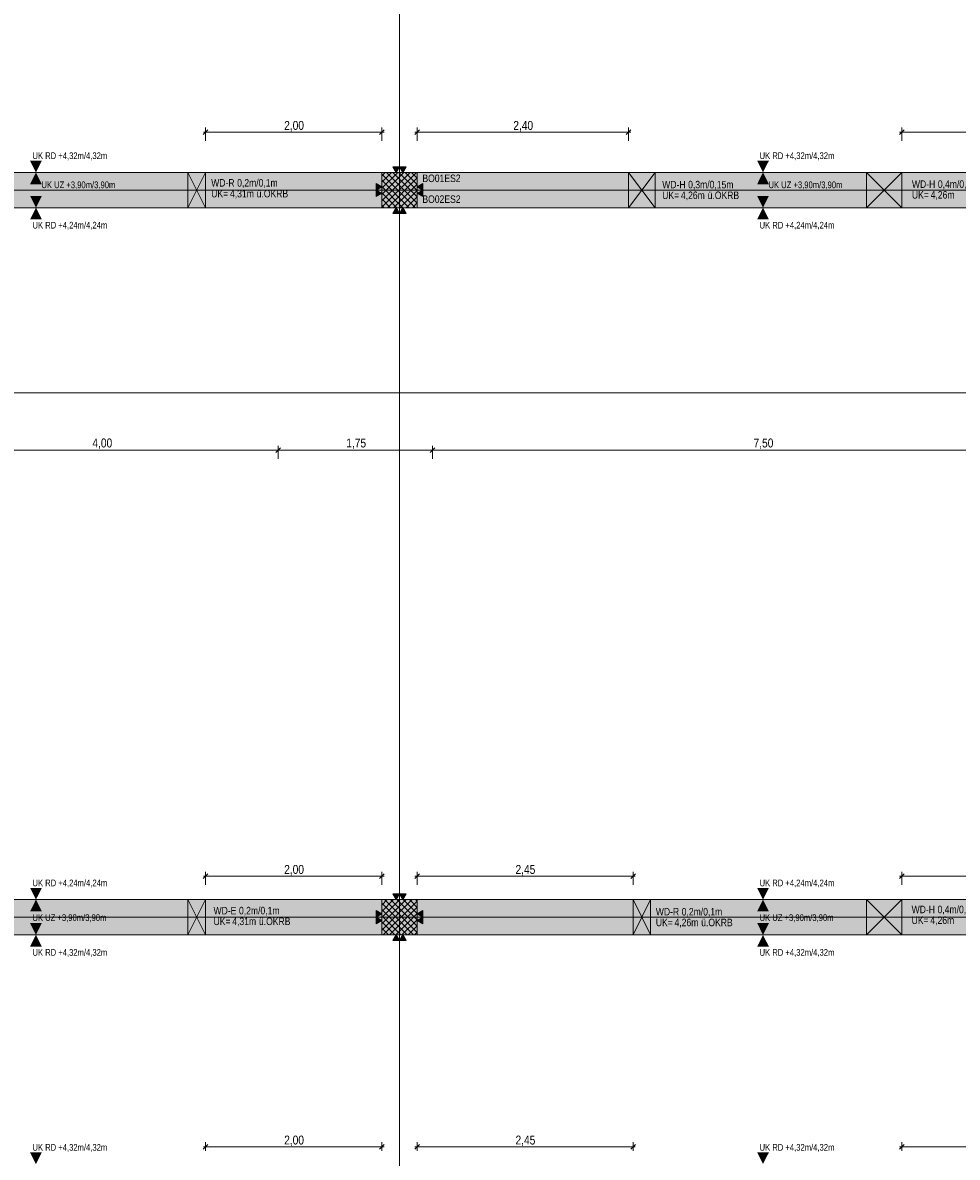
# Model space of a CAD drawing. Extents: x -620 to 300, y 62 to 1162.
# Tile 54 of 256: x -376 to -164, y 555 to 812. Entities that reach past the tile are written whole.
import ezdxf
from ezdxf.lldxf.tags import DXFTag

# ---------------------------------------------------------------- set-up
doc = ezdxf.new("R2010")
doc.units = 0
doc.layers.get('0').update_dxf_attribs({"lineweight": 13})
for name, color, linetype, lineweight, true_color in [('00_Beschriftung UZ', 3, 'Continuous', 35, 0x00ff00), ('30 -33 Aussenwände- 3 Aussenstützen', 7, 'Continuous', 50, 0x0000dd), ('30 -34 Innenwände- 11 Durchbruch', 4, 'Continuous', 9, 0x00ffff), ('30 -35 Decken- 1 Konstruktion-Träger- Stahlbeton', 7, 'Continuous', 13, 0x33aa00), ('30 -38 konstruktive Einbauten-Mobile Trennwand', 7, 'Continuous', 9, 0x944cff), ('70 -72 Beschriftung- 1 Beschriftung allgemein', 7, 'Continuous', 9, 0xff6633), ('70 -72 Beschriftung- 2 Beschriftung Bauteile', 7, 'Continuous', 9, 0x9999ff), ('70 -76 Bemaßung- 2 Allgemein', 9, 'Continuous', 5, 0x808080), ('iwb_Schraffur_Unterzug', 7, 'Continuous', 5, 0xffffcc)]:
    doc.layers.add(name, color=color, linetype=linetype, lineweight=lineweight, true_color=true_color)
doc.layers.add('70 -71 Achsen- 1 Gebäudeachsen', color=7, linetype='STRICHPUNKT2-A06G94XR8I', lineweight=18)
doc.styles.get("Standard").update_dxf_attribs({"font": 'ARIALN.TTF'})
tags = doc.linetypes.add('fein_strichliert-A06G94XS8I', pattern=[4, 1, -2, 1]).pattern_tags.tags
tags[8:9] = [DXFTag(74, 4), DXFTag(75, 0), DXFTag(340, '0'), DXFTag(46, 0.0), DXFTag(50, 0.0), DXFTag(44, 0.0), DXFTag(45, 0.0)]
tags[6:7] = [DXFTag(74, 4), DXFTag(75, 0), DXFTag(340, '0'), DXFTag(46, 0.0), DXFTag(50, 0.0), DXFTag(44, 0.0), DXFTag(45, 0.0)]
tags[4:5] = [DXFTag(74, 4), DXFTag(75, 0), DXFTag(340, '0'), DXFTag(46, 0.0), DXFTag(50, 0.0), DXFTag(44, 0.0), DXFTag(45, 0.0)]
tags = doc.linetypes.add('STRICHPUNKT2-A06G94XR8I', pattern=[12.7, 6.35, -3.175, 0, -3.175]).pattern_tags.tags
tags[10:11] = [DXFTag(74, 4), DXFTag(75, 0), DXFTag(340, '0'), DXFTag(46, 0.0), DXFTag(50, 0.0), DXFTag(44, 0.0), DXFTag(45, 0.0)]
tags[8:9] = [DXFTag(74, 4), DXFTag(75, 0), DXFTag(340, '0'), DXFTag(46, 0.0), DXFTag(50, 0.0), DXFTag(44, 0.0), DXFTag(45, 0.0)]
tags[6:7] = [DXFTag(74, 4), DXFTag(75, 0), DXFTag(340, '0'), DXFTag(46, 0.0), DXFTag(50, 0.0), DXFTag(44, 0.0), DXFTag(45, 0.0)]
tags[4:5] = [DXFTag(74, 4), DXFTag(75, 0), DXFTag(340, '0'), DXFTag(46, 0.0), DXFTag(50, 0.0), DXFTag(44, 0.0), DXFTag(45, 0.0)]

# ---------------------------------------------------------------- blocks, each defined once
blk = doc.blocks.new('Referenz-A06G94XT8I')
at = {"layer": '00_Beschriftung UZ', "color": 0, "linetype": 'Continuous', "lineweight": -2, "ltscale": 0.13}
for points in [[(-374.41, 781.12), (-373.08, 778.45), (-371.74, 781.12)], [(-209.41, 781.12), (-208.08, 778.45), (-206.74, 781.12)], [(-374.41, 775.78), (-373.08, 778.45), (-371.74, 775.78)], [(-209.41, 775.78), (-208.08, 778.45), (-206.74, 775.78)], [(-374.41, 773.12), (-373.08, 770.45), (-371.74, 773.12)], [(-209.41, 773.12), (-208.08, 770.45), (-206.74, 773.12)], [(-374.41, 767.78), (-373.08, 770.45), (-371.74, 767.78)], [(-209.41, 767.78), (-208.08, 770.45), (-206.74, 767.78)], [(-374.41, 616.12), (-373.08, 613.45), (-371.74, 616.12)], [(-209.41, 616.12), (-208.08, 613.45), (-206.74, 616.12)], [(-374.41, 610.78), (-373.08, 613.45), (-371.74, 610.78)], [(-209.41, 610.78), (-208.08, 613.45), (-206.74, 610.78)], [(-374.41, 608.12), (-373.08, 605.45), (-371.74, 608.12)], [(-209.41, 608.12), (-208.08, 605.45), (-206.74, 608.12)], [(-374.41, 602.78), (-373.08, 605.45), (-371.74, 602.78)], [(-209.41, 602.78), (-208.08, 605.45), (-206.74, 602.78)], [(-374.41, 556.12), (-373.08, 553.45), (-371.74, 556.12)], [(-209.41, 556.12), (-208.08, 553.45), (-206.74, 556.12)]]:
    blk.add_solid(points, dxfattribs=at)
at = {"layer": '30 -33 Aussenwände- 3 Aussenstützen', "color": 0, "lineweight": -2}
for p, q in [((-294.58, 777.67), (-293.8, 778.45)), ((-294.58, 776.26), (-292.38, 778.45)), ((-294.58, 774.84), (-290.97, 778.45)), ((-294.58, 773.43), (-289.56, 778.45)), ((-294.58, 772.02), (-288.14, 778.45)), ((-294.58, 770.6), (-286.73, 778.45)), ((-294.58, 778.08), (-286.95, 770.45)), ((-293.54, 778.45), (-286.58, 771.5)), ((-292.12, 778.45), (-286.58, 772.91)), ((-290.71, 778.45), (-286.58, 774.33)), ((-289.29, 778.45), (-286.58, 775.74)), ((-287.88, 778.45), (-286.58, 777.15)), ((-294.58, 776.67), (-288.36, 770.45)), ((-294.58, 775.25), (-289.78, 770.45)), ((-293.31, 770.45), (-286.58, 777.19)), ((-291.9, 770.45), (-286.58, 775.77)), ((-290.58, 775.45), (-290.58, 773.45)), ((-294.58, 773.84), (-291.19, 770.45)), ((-294.58, 772.43), (-292.61, 770.45)), ((-291.58, 774.45), (-289.58, 774.45)), ((-290.48, 770.45), (-286.58, 774.36)), ((-289.07, 770.45), (-286.58, 772.94)), ((-294.58, 771.01), (-294.02, 770.45)), ((-287.66, 770.45), (-286.58, 771.53)), ((-294.58, 612.21), (-293.34, 613.45)), ((-294.58, 610.79), (-291.92, 613.45)), ((-294.58, 609.38), (-290.51, 613.45)), ((-294.58, 607.97), (-289.09, 613.45)), ((-294.58, 606.55), (-287.68, 613.45)), ((-294.26, 605.45), (-286.58, 613.14)), ((-294, 613.45), (-286.58, 606.03)), ((-292.58, 613.45), (-286.58, 607.45)), ((-291.17, 613.45), (-286.58, 608.86)), ((-289.76, 613.45), (-286.58, 610.28)), ((-288.34, 613.45), (-286.58, 611.69)), ((-286.93, 613.45), (-286.58, 613.11)), ((-294.58, 612.62), (-287.41, 605.45)), ((-294.58, 611.21), (-288.83, 605.45)), ((-292.85, 605.45), (-286.58, 611.72)), ((-291.44, 605.45), (-286.58, 610.31)), ((-290.58, 610.45), (-290.58, 608.45)), ((-294.58, 609.79), (-290.24, 605.45)), ((-294.58, 608.38), (-291.66, 605.45)), ((-291.58, 609.45), (-289.58, 609.45)), ((-290.02, 605.45), (-286.58, 608.9)), ((-294.58, 606.96), (-293.07, 605.45)), ((-294.58, 605.55), (-294.48, 605.45)), ((-288.61, 605.45), (-286.58, 607.48)), ((-287.19, 605.45), (-286.58, 606.07))]:
    blk.add_line(p, q, dxfattribs=at)
at = {"layer": '30 -33 Aussenwände- 3 Aussenstützen', "color": 0, "linetype": 'Continuous', "lineweight": -2, "ltscale": 0.13}
for p, q in [((-286.58, 778.45), (-294.58, 778.45)), ((-294.58, 778.45), (-294.58, 770.45)), ((-286.58, 770.45), (-286.58, 778.45)), ((-294.58, 770.45), (-286.58, 770.45)), ((-286.58, 613.45), (-294.58, 613.45)), ((-294.58, 613.45), (-294.58, 605.45)), ((-286.58, 605.45), (-286.58, 613.45)), ((-294.58, 605.45), (-286.58, 605.45))]:
    blk.add_line(p, q, dxfattribs=at)
at = {"layer": '30 -34 Innenwände- 11 Durchbruch', "color": 0, "linetype": 'Continuous', "lineweight": -2, "ltscale": 0.13}
for p, q in [((-338.58, 778.45), (-334.58, 778.45)), ((-334.58, 778.45), (-338.58, 770.45)), ((-334.58, 770.45), (-338.58, 778.45)), ((-338.58, 770.45), (-338.58, 778.45)), ((-338.58, 778.45), (-334.58, 770.45)), ((-334.58, 778.45), (-338.58, 770.45)), ((-334.58, 770.45), (-334.58, 778.45)), ((-238.58, 778.45), (-232.58, 778.45)), ((-232.58, 778.45), (-238.58, 770.45)), ((-232.58, 770.45), (-238.58, 778.45)), ((-238.58, 770.45), (-238.58, 778.45)), ((-238.58, 778.45), (-232.58, 770.45)), ((-232.58, 778.45), (-238.58, 770.45)), ((-232.58, 770.45), (-232.58, 778.45)), ((-184.58, 778.45), (-176.58, 778.45)), ((-176.58, 778.45), (-184.58, 770.45)), ((-176.58, 770.45), (-184.58, 778.45)), ((-184.58, 770.45), (-184.58, 778.45)), ((-184.58, 778.45), (-176.58, 770.45)), ((-176.58, 778.45), (-184.58, 770.45)), ((-176.58, 770.45), (-176.58, 778.45)), ((-338.58, 770.45), (-334.58, 770.45)), ((-238.58, 770.45), (-232.58, 770.45)), ((-184.58, 770.45), (-176.58, 770.45)), ((-338.58, 613.45), (-334.58, 613.45)), ((-334.58, 613.45), (-338.58, 605.45)), ((-334.58, 605.45), (-338.58, 613.45)), ((-338.58, 605.45), (-338.58, 613.45)), ((-338.58, 613.45), (-334.58, 605.45)), ((-334.58, 613.45), (-338.58, 605.45)), ((-334.58, 605.45), (-334.58, 613.45)), ((-237.58, 613.45), (-233.58, 613.45)), ((-233.58, 613.45), (-237.58, 605.45)), ((-233.58, 605.45), (-237.58, 613.45)), ((-237.58, 605.45), (-237.58, 613.45)), ((-237.58, 613.45), (-233.58, 605.45)), ((-233.58, 613.45), (-237.58, 605.45)), ((-233.58, 605.45), (-233.58, 613.45)), ((-184.58, 605.46), (-184.58, 613.46)), ((-184.58, 613.46), (-176.58, 605.46)), ((-176.58, 613.46), (-184.58, 605.46)), ((-184.58, 613.46), (-176.58, 613.46)), ((-176.58, 613.46), (-184.58, 605.46)), ((-176.58, 605.46), (-184.58, 613.46)), ((-176.58, 605.46), (-176.58, 613.46)), ((-338.58, 605.45), (-334.58, 605.45)), ((-237.58, 605.45), (-233.58, 605.45)), ((-184.58, 605.46), (-176.58, 605.46))]:
    blk.add_line(p, q, dxfattribs=at)
at = {"layer": '30 -34 Innenwände- 11 Durchbruch', "color": 0, "lineweight": -2}
for points in [[(-338.58, 770.45), (-338.58, 778.45), (-336.58, 774.45)], [(-334.58, 770.45), (-336.58, 774.45), (-334.58, 778.45)], [(-238.58, 770.45), (-238.58, 778.45), (-235.58, 774.45)], [(-232.58, 770.45), (-235.58, 774.45), (-232.58, 778.45)], [(-184.58, 770.45), (-184.58, 778.45), (-180.58, 774.45)], [(-176.58, 770.45), (-180.58, 774.45), (-176.58, 778.45)], [(-338.58, 605.45), (-338.58, 613.45), (-336.58, 609.45)], [(-334.58, 605.45), (-336.58, 609.45), (-334.58, 613.45)], [(-237.58, 605.45), (-237.58, 613.45), (-235.58, 609.45)], [(-233.58, 605.45), (-235.58, 609.45), (-233.58, 613.45)], [(-184.58, 605.46), (-184.58, 613.46), (-180.58, 609.46)], [(-176.58, 605.46), (-180.58, 609.46), (-176.58, 613.46)]]:
    blk.add_solid(points, dxfattribs=at)
at = {"layer": '30 -35 Decken- 1 Konstruktion-Träger- Stahlbeton', "color": 0, "linetype": 'fein_strichliert-A06G94XS8I', "lineweight": -2, "ltscale": 0.13}
for p, q in [((76.5, 778.45), (-538.63, 778.45)), ((76.5, 770.45), (-538.63, 770.45)), ((76.5, 613.45), (-451.58, 613.45)), ((76.5, 605.45), (-451.58, 605.45))]:
    blk.add_line(p, q, dxfattribs=at)
at = {"layer": '30 -38 konstruktive Einbauten-Mobile Trennwand', "color": 0, "linetype": 'fein_strichliert-A06G94XS8I', "lineweight": -2, "ltscale": 0.13}
blk.add_line((-439.98, 728.45), (23.82, 728.45), dxfattribs=at)
at = {"layer": '70 -71 Achsen- 1 Gebäudeachsen', "color": 0, "linetype": 'STRICHPUNKT2-A06G94XR8I', "lineweight": -2, "ltscale": 0.13}
for p, q in [((-290.58, 1084.39), (-290.58, 84.95)), ((-538.63, 774.45), (76.5, 774.45)), ((-538.63, 609.45), (76.5, 609.45))]:
    blk.add_line(p, q, dxfattribs=at)
at = {"layer": '70 -72 Beschriftung- 2 Beschriftung Bauteile', "color": 0, "lineweight": -2}
for p, q in [((-291.33, 778.45), (-292.08, 779.75)), ((-292.08, 779.75), (-290.58, 779.75)), ((-290.58, 779.75), (-291.33, 778.45)), ((-289.83, 778.45), (-290.58, 779.75)), ((-290.58, 779.75), (-289.08, 779.75)), ((-289.08, 779.75), (-289.83, 778.45)), ((-295.88, 775.95), (-294.58, 775.2)), ((-295.88, 774.45), (-295.88, 775.95)), ((-294.58, 775.2), (-295.88, 774.45)), ((-286.58, 775.2), (-285.28, 775.95)), ((-285.28, 774.45), (-286.58, 775.2)), ((-285.28, 775.95), (-285.28, 774.45)), ((-295.88, 774.45), (-294.58, 773.7)), ((-295.88, 772.95), (-295.88, 774.45)), ((-294.58, 773.7), (-295.88, 772.95)), ((-286.58, 773.7), (-285.28, 774.45)), ((-285.28, 772.95), (-286.58, 773.7)), ((-285.28, 774.45), (-285.28, 772.95)), ((-292.08, 769.15), (-291.33, 770.45)), ((-291.33, 770.45), (-290.58, 769.15)), ((-290.58, 769.15), (-289.83, 770.45)), ((-289.83, 770.45), (-289.08, 769.15)), ((-290.58, 769.15), (-292.08, 769.15)), ((-289.08, 769.15), (-290.58, 769.15)), ((-291.33, 613.45), (-292.08, 614.75)), ((-292.08, 614.75), (-290.58, 614.75)), ((-290.58, 614.75), (-291.33, 613.45)), ((-289.83, 613.45), (-290.58, 614.75)), ((-290.58, 614.75), (-289.08, 614.75)), ((-289.08, 614.75), (-289.83, 613.45)), ((-295.88, 610.95), (-294.58, 610.2)), ((-295.88, 609.45), (-295.88, 610.95)), ((-294.58, 610.2), (-295.88, 609.45)), ((-286.58, 610.2), (-285.28, 610.95)), ((-285.28, 609.45), (-286.58, 610.2)), ((-285.28, 610.95), (-285.28, 609.45)), ((-295.88, 609.45), (-294.58, 608.7)), ((-295.88, 607.95), (-295.88, 609.45)), ((-294.58, 608.7), (-295.88, 607.95)), ((-286.58, 608.7), (-285.28, 609.45)), ((-285.28, 607.95), (-286.58, 608.7)), ((-285.28, 609.45), (-285.28, 607.95)), ((-292.08, 604.15), (-291.33, 605.45)), ((-291.33, 605.45), (-290.58, 604.15)), ((-290.58, 604.15), (-289.83, 605.45)), ((-289.83, 605.45), (-289.08, 604.15)), ((-290.58, 604.15), (-292.08, 604.15)), ((-289.08, 604.15), (-290.58, 604.15))]:
    blk.add_line(p, q, dxfattribs=at)
for points in [[(-291.33, 778.45), (-292.08, 779.75), (-291.33, 779.75)], [(-291.33, 778.45), (-291.33, 779.75), (-290.58, 779.75)], [(-289.83, 778.45), (-290.58, 779.75), (-289.83, 779.75)], [(-289.83, 778.45), (-289.83, 779.75), (-289.08, 779.75)], [(-295.88, 774.45), (-295.88, 775.95), (-294.58, 775.2)], [(-285.28, 774.45), (-286.58, 775.2), (-285.28, 775.95)], [(-295.88, 772.95), (-295.88, 774.45), (-294.58, 773.7)], [(-285.28, 772.95), (-286.58, 773.7), (-285.28, 774.45)], [(-291.33, 769.15), (-292.08, 769.15), (-291.33, 770.45)], [(-291.33, 769.15), (-291.33, 770.45), (-290.58, 769.15)], [(-289.83, 769.15), (-290.58, 769.15), (-289.83, 770.45)], [(-289.83, 769.15), (-289.83, 770.45), (-289.08, 769.15)], [(-291.33, 613.45), (-292.08, 614.75), (-291.33, 614.75)], [(-291.33, 613.45), (-291.33, 614.75), (-290.58, 614.75)], [(-289.83, 613.45), (-290.58, 614.75), (-289.83, 614.75)], [(-289.83, 613.45), (-289.83, 614.75), (-289.08, 614.75)], [(-295.88, 609.45), (-295.88, 610.95), (-294.58, 610.2)], [(-285.28, 609.45), (-286.58, 610.2), (-285.28, 610.95)], [(-295.88, 607.95), (-295.88, 609.45), (-294.58, 608.7)], [(-285.28, 607.95), (-286.58, 608.7), (-285.28, 609.45)], [(-291.33, 604.15), (-292.08, 604.15), (-291.33, 605.45)], [(-291.33, 604.15), (-291.33, 605.45), (-290.58, 604.15)], [(-289.83, 604.15), (-290.58, 604.15), (-289.83, 605.45)], [(-289.83, 604.15), (-289.83, 605.45), (-289.08, 604.15)]]:
    blk.add_solid(points, dxfattribs=at)
at = {"layer": '70 -76 Bemaßung- 2 Allgemein', "color": 0, "linetype": 'Continuous', "lineweight": -2, "ltscale": 0.13}
for p, q in [((-335.11, 787.08), (-334.05, 788.14)), ((-334.58, 785.61), (-334.58, 788.61)), ((-294.05, 788.14), (-295.11, 787.08)), ((-294.58, 785.61), (-294.58, 788.61)), ((-287.11, 787.08), (-286.05, 788.14)), ((-286.58, 785.61), (-286.58, 788.61)), ((-238.05, 788.14), (-239.11, 787.08)), ((-238.58, 785.61), (-238.58, 788.61)), ((-177.11, 787.08), (-176.05, 788.14)), ((-176.58, 785.61), (-176.58, 788.61)), ((-335.08, 787.61), (-333.52, 787.61)), ((-295.64, 787.61), (-333.52, 787.61)), ((-294.08, 787.61), (-295.64, 787.61)), ((-287.08, 787.61), (-285.52, 787.61)), ((-239.64, 787.61), (-285.52, 787.61)), ((-238.08, 787.61), (-239.64, 787.61)), ((-177.08, 787.61), (-175.52, 787.61)), ((-130.64, 787.61), (-175.52, 787.61)), ((-318.61, 714.92), (-317.55, 715.98)), ((-317.55, 715.98), (-318.61, 714.92)), ((-318.08, 713.45), (-318.08, 716.45)), ((-318.08, 713.45), (-318.08, 716.45)), ((-282.55, 715.98), (-283.61, 714.92)), ((-283.61, 714.92), (-282.55, 715.98)), ((-283.08, 713.45), (-283.08, 716.45)), ((-283.08, 713.45), (-283.08, 716.45)), ((-319.14, 715.45), (-397.02, 715.45)), ((-317.58, 715.45), (-319.14, 715.45)), ((-318.58, 715.45), (-317.02, 715.45)), ((-284.14, 715.45), (-317.02, 715.45)), ((-282.58, 715.45), (-284.14, 715.45)), ((-283.58, 715.45), (-282.02, 715.45)), ((-134.14, 715.45), (-282.02, 715.45)), ((-335.11, 618.26), (-334.05, 619.32)), ((-335.08, 618.79), (-333.52, 618.79)), ((-334.58, 616.79), (-334.58, 619.79)), ((-295.64, 618.79), (-333.52, 618.79)), ((-294.08, 618.79), (-295.64, 618.79)), ((-294.05, 619.32), (-295.11, 618.26)), ((-294.58, 616.79), (-294.58, 619.79)), ((-287.11, 618.26), (-286.05, 619.32)), ((-287.08, 618.79), (-285.52, 618.79)), ((-286.58, 616.79), (-286.58, 619.79)), ((-238.64, 618.79), (-285.52, 618.79)), ((-237.08, 618.79), (-238.64, 618.79)), ((-237.05, 619.32), (-238.11, 618.26)), ((-237.58, 616.79), (-237.58, 619.79)), ((-177.11, 618.26), (-176.05, 619.32)), ((-177.08, 618.79), (-175.52, 618.79)), ((-176.58, 616.79), (-176.58, 619.79)), ((-130.64, 618.79), (-175.52, 618.79)), ((-335.11, 556.86), (-334.05, 557.92)), ((-335.08, 557.39), (-333.52, 557.39)), ((-334.58, 556.45), (-334.58, 558.39)), ((-295.64, 557.39), (-333.52, 557.39)), ((-294.08, 557.39), (-295.64, 557.39)), ((-294.05, 557.92), (-295.11, 556.86)), ((-294.58, 556.45), (-294.58, 558.39)), ((-287.11, 556.86), (-286.05, 557.92)), ((-287.08, 557.39), (-285.52, 557.39)), ((-286.58, 556.45), (-286.58, 558.39)), ((-238.64, 557.39), (-285.52, 557.39)), ((-237.08, 557.39), (-238.64, 557.39)), ((-237.05, 557.92), (-238.11, 556.86)), ((-237.58, 556.45), (-237.58, 558.39)), ((-177.11, 556.86), (-176.05, 557.92)), ((-177.08, 557.39), (-175.52, 557.39)), ((-176.58, 556.45), (-176.58, 558.39)), ((-130.64, 557.39), (-175.52, 557.39))]:
    blk.add_line(p, q, dxfattribs=at)
at = {"layer": '00_Beschriftung UZ', "color": 0, "linetype": 'ByBlock', "lineweight": -2, "ltscale": 0.13, "char_height": 1.5103, "attachment_point": 1}
for s, insert in [('{\\fArial Narrow;UK RD +4,32m/4,32m}', (-373.86, 783)), ('{\\fArial Narrow;UK RD +4,32m/4,32m}', (-208.86, 783)), ('{\\fArial Narrow;UK UZ +3,90m/3,90m}', (-371.84, 776.39)), ('{\\fArial Narrow;UK UZ +3,90m/3,90m}', (-206.84, 776.39)), ('{\\fArial Narrow;UK RD +4,24m/4,24m}', (-373.86, 767.23)), ('{\\fArial Narrow;UK RD +4,24m/4,24m}', (-208.86, 767.23)), ('{\\fArial Narrow;UK RD +4,24m/4,24m}', (-373.86, 618)), ('{\\fArial Narrow;UK RD +4,24m/4,24m}', (-208.86, 618)), ('{\\fArial Narrow;UK UZ +3,90m/3,90m}', (-373.86, 610.12)), ('{\\fArial Narrow;UK UZ +3,90m/3,90m}', (-208.86, 610.12)), ('{\\fArial Narrow;UK RD +4,32m/4,32m}', (-373.86, 602.23)), ('{\\fArial Narrow;UK RD +4,32m/4,32m}', (-208.86, 602.23)), ('{\\fArial Narrow;UK RD +4,32m/4,32m}', (-373.86, 558)), ('{\\fArial Narrow;UK RD +4,32m/4,32m}', (-208.86, 558))]:
    blk.add_mtext(s, dxfattribs=dict(at, insert=insert))
at = {"layer": '30 -34 Innenwände- 11 Durchbruch', "color": 0, "linetype": 'Continuous', "lineweight": -2, "ltscale": 0.13, "char_height": 1.7, "attachment_point": 1}
for s, insert in [('{\\fArial Narrow;WD-R}', (-333.3, 776.93)), ('{\\fArial Narrow;0,2m/0,1m}', (-327.41, 776.93)), ('{\\fArial Narrow;WD-H}', (-230.96, 776.54)), ('{\\fArial Narrow;0,3m/0,15m}', (-225.07, 776.54)), ('{\\fArial Narrow;WD-H}', (-174.29, 776.64)), ('{\\fArial Narrow;0,4m/0,15m}', (-168.4, 776.64)), ('{\\fArial Narrow;UK=}', (-333.3, 774.49)), ('{\\fArial Narrow;4,31m}', (-329.04, 774.49)), ('{\\fArial Narrow;ü.OKRB}', (-322.99, 774.49)), ('{\\fArial Narrow;UK=}', (-230.96, 774.11)), ('{\\fArial Narrow;4,26m}', (-226.71, 774.11)), ('{\\fArial Narrow;ü.OKRB}', (-220.65, 774.11)), ('{\\fArial Narrow;UK=}', (-174.29, 774.21)), ('{\\fArial Narrow;4,26m}', (-170.04, 774.21)), ('{\\fArial Narrow;WD-E}', (-332.78, 611.81)), ('{\\fArial Narrow;0,2m/0,1m}', (-327, 611.81)), ('{\\fArial Narrow;WD-R}', (-232.41, 611.56)), ('{\\fArial Narrow;0,2m/0,1m}', (-226.53, 611.56)), ('{\\fArial Narrow;WD-H}', (-174.36, 612.07)), ('{\\fArial Narrow;0,4m/0,15m}', (-168.47, 612.07)), ('{\\fArial Narrow;UK=}', (-332.78, 609.38)), ('{\\fArial Narrow;4,31m}', (-328.52, 609.38)), ('{\\fArial Narrow;ü.OKRB}', (-322.47, 609.38)), ('{\\fArial Narrow;UK=}', (-232.41, 609.12)), ('{\\fArial Narrow;4,26m}', (-228.16, 609.12)), ('{\\fArial Narrow;ü.OKRB}', (-222.11, 609.12)), ('{\\fArial Narrow;UK=}', (-174.36, 609.63)), ('{\\fArial Narrow;4,26m}', (-170.11, 609.63))]:
    blk.add_mtext(s, dxfattribs=dict(at, insert=insert))
at = {"layer": '70 -72 Beschriftung- 1 Beschriftung allgemein', "color": 0, "linetype": 'Continuous', "lineweight": -2, "ltscale": 0.13, "char_height": 1.7, "attachment_point": 1}
for s, insert in [('{\\fArial Narrow;BO01ES2}', (-285.38, 777.96)), ('{\\fArial Narrow;BO02ES2}', (-285.38, 773.23))]:
    blk.add_mtext(s, dxfattribs=dict(at, insert=insert))
at = {"layer": '70 -76 Bemaßung- 2 Allgemein', "color": 0, "linetype": 'Continuous', "lineweight": -2, "ltscale": 0.13, "char_height": 2.0138, "attachment_point": 1}
for s, insert in [('{\\fArial Narrow;2,00}', (-316.74, 790.12)), ('{\\fArial Narrow;2,40}', (-264.74, 790.12)), ('{\\fArial Narrow;4,00}', (-360.26, 718.07)), ('{\\fArial Narrow;1,75}', (-302.65, 718.07)), ('{\\fArial Narrow;7,50}', (-210.22, 718.07)), ('{\\fArial Narrow;2,00}', (-316.74, 621.31)), ('{\\fArial Narrow;2,45}', (-264.24, 621.31)), ('{\\fArial Narrow;2,00}', (-316.74, 559.91)), ('{\\fArial Narrow;2,45}', (-264.24, 559.91))]:
    blk.add_mtext(s, dxfattribs=dict(at, insert=insert))
blk = doc.blocks.new('Referenz-A06G94XV8I')
at = {"layer": 'iwb_Schraffur_Unterzug', "linetype": 'Continuous', "ltscale": 0.13}
for points in [[(-538.63, 778.45), (76.5, 778.45), (76.5, 777.93)], [(-538.63, 778.45), (76.5, 777.93), (-538.63, 777.23)], [(-538.63, 777.23), (76.5, 777.93), (76.5, 770.97)], [(-538.63, 777.23), (76.5, 770.97), (-538.63, 771.68)], [(-538.63, 771.68), (76.5, 770.97), (76.5, 770.45)], [(-538.63, 771.68), (76.5, 770.45), (-538.63, 770.45)], [(-538.63, 613.45), (76.5, 613.45), (76.5, 607.29)], [(-538.63, 613.45), (76.5, 607.29), (-538.63, 609.79)], [(-538.63, 609.79), (76.5, 607.29), (76.5, 605.45)], [(-538.63, 609.79), (76.5, 605.45), (-538.63, 605.45)]]:
    blk.add_solid(points, dxfattribs=at)

msp = doc.modelspace()

# ---------------------------------------------------------------- block references
at = {"color": 8, "lineweight": 13, "ltscale": 0.13, "true_color": 0x808080}
msp.add_blockref('Referenz-A06G94XT8I', (0, 0), dxfattribs=at)
at = {"color": 8, "lineweight": 25, "ltscale": 0.25, "true_color": 0x808080}
msp.add_blockref('Referenz-A06G94XV8I', (0, 0), dxfattribs=at)

doc.saveas('drawing.dxf')
